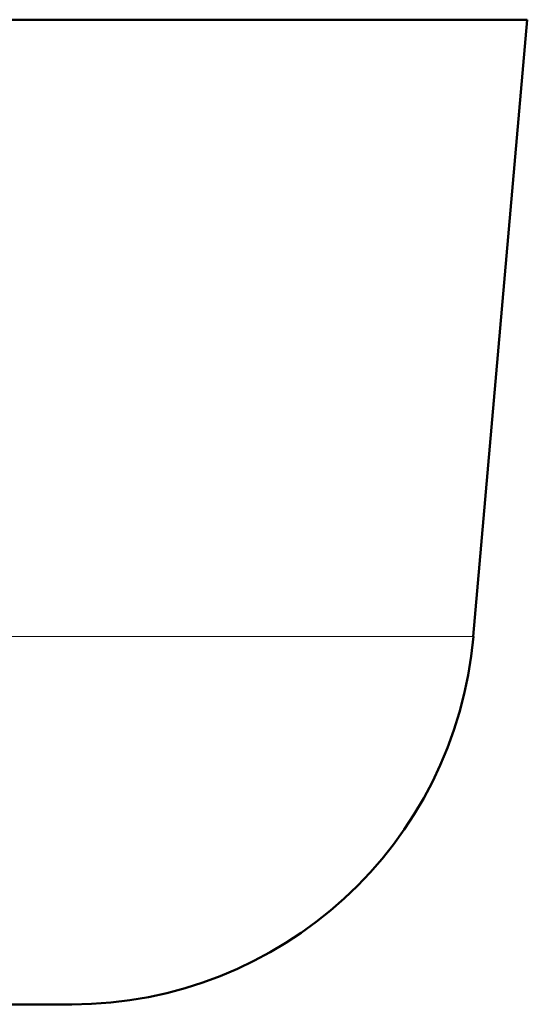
# Model space of a CAD drawing. Extents: x -2073 to 2460, y -1838 to 686.
# Tile 63 of 94: x -35.35 to -29.68, y -69.86 to -58.86. Entities that reach past the tile are written whole.
import ezdxf

# ---------------------------------------------------------------- set-up
doc = ezdxf.new("R2010")
doc.units = 0

msp = doc.modelspace()

# ---------------------------------------------------------------- linework, layer by layer
at = {"color": 7, "lineweight": 50}
for p, q in [((-103.435, -58.862), (-29.682, -58.862)), ((-30.285, -65.754), (-29.682, -58.862)), ((-103.435, -69.862), (-34.767, -69.862))]:
    msp.add_line(p, q, dxfattribs=at)
at = {"color": 7, "lineweight": 18}
msp.add_line((-103.435, -65.754), (-30.285, -65.754), dxfattribs=at)
at = {"color": 7, "lineweight": 50}
msp.add_arc((-34.767, -65.362), 4.5, 270, 355, dxfattribs=at)

doc.saveas('drawing.dxf')
